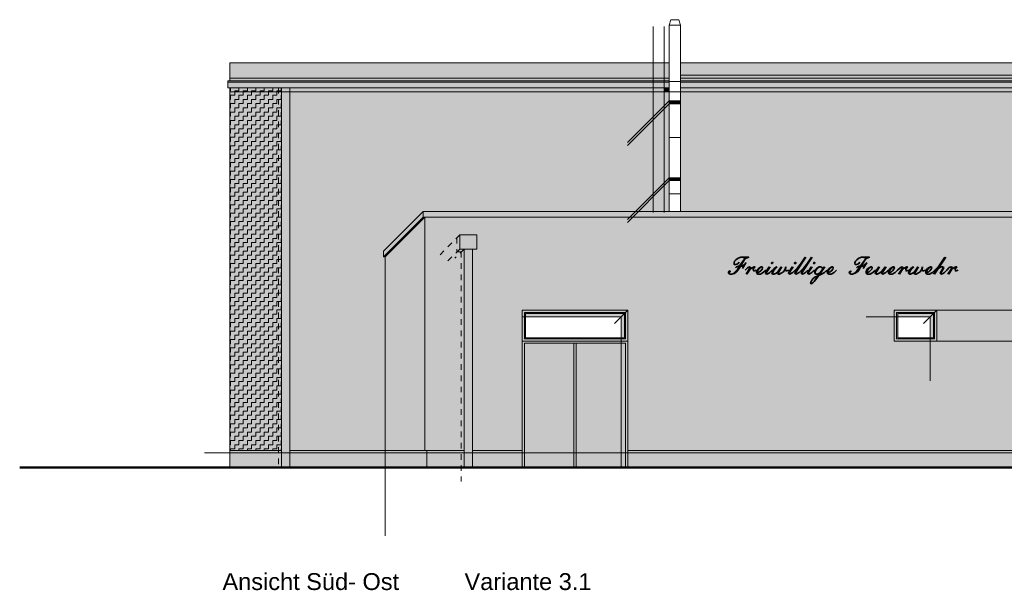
# Model space of a CAD drawing. Header units: metres. Extents: x 1169 to 1496, y -112 to 50.
# Tile 183 of 256: x 1437 to 1454, y -100 to -90. Entities that reach past the tile are written whole.
import ezdxf

# ---------------------------------------------------------------- set-up
doc = ezdxf.new("R2010")
doc.units = ezdxf.units.M
doc.header["$XCLIPFRAME"] = 2
doc.linetypes.add('AUSGEZOGEN', pattern=[0])
doc.linetypes.add('PUNKT2_S9', pattern=[0.0015, 0, -0.0015])
for name, color, linetype, lineweight in [('XR$5$Ansicht', 1, 'AUSGEZOGEN', 50), ('XR$5$Filling', 4, 'AUSGEZOGEN', 13), ('XR$5$Muster', 4, 'AUSGEZOGEN', 13), ('XR$5$STANDARD_1', 7, 'AUSGEZOGEN', 25), ('XR$5$Wegeflächen', 4, 'AUSGEZOGEN', 13)]:
    doc.layers.add(name, color=color, linetype=linetype, lineweight=lineweight)
doc.styles.add('ARIAL', font='arial.ttf')
doc.styles.add('SCRIPTC', font='scriptc_.ttf')
picture_1 = doc.add_image_def('image1.tif', size_in_pixel=(512, 512))
pattern_1 = [(90, (-0.15, 0.15), (-0.075, 0.075), [0.075, -0.075]), (180, (-0.15, 0.15), (-0.075, -0.075), [0.075, -0.075])]

msp = doc.modelspace()

# ---------------------------------------------------------------- hatches: boundary and pattern name
at = {"layer": 'XR$5$Ansicht', "linetype": 'AUSGEZOGEN', "lineweight": 13, "transparency": 33554687}
for points in [[(1445.7904, -97.9038), (1446.7104, -97.9038), (1446.7104, -97.6071), (1445.8304, -97.6071), (1445.8304, -95.6938), (1447.6304, -95.6938), (1447.6304, -97.6071), (1446.7504, -97.6071), (1446.7504, -97.9038), (1447.6704, -97.9038), (1447.6704, -95.6538), (1445.7904, -95.6538)], [(1445.8304, -97.6071), (1446.7104, -97.6071), (1446.7104, -95.6938), (1445.8304, -95.6938)], [(1446.7504, -97.6071), (1447.6304, -97.6071), (1447.6304, -95.6938), (1446.7504, -95.6938)]]:
    msp.add_hatch(color=254, dxfattribs=at).paths.add_polyline_path(points)
at = {"layer": 'XR$5$Filling', "linetype": 'AUSGEZOGEN', "lineweight": 13, "transparency": 33554687}
h = msp.add_hatch(dxfattribs=at)
h.set_pattern_fill('MUSTER', color=52, scale=0.075, angle=90, style=0, pattern_type=2)
h.set_pattern_definition(pattern_1)
h.paths.add_polyline_path([(1440.5854, -97.6038), (1441.5069, -97.6038), (1441.5069, -91.1428), (1440.5854, -91.1428)], flags=0)
h = msp.add_hatch(dxfattribs=at)
h.set_pattern_fill('MUSTER', color=52, scale=0.075, angle=90, style=0, pattern_type=2)
h.set_pattern_definition(pattern_1)
h.paths.add_polyline_path([(1440.5854, -97.6038), (1441.5069, -97.6038), (1441.5069, -91.1428), (1440.5854, -91.1428)], flags=0)
h = msp.add_hatch(dxfattribs=at)
h.set_pattern_fill('MUSTER', color=52, scale=0.075, angle=90, style=0, pattern_type=2)
h.set_pattern_definition(pattern_1)
h.paths.add_polyline_path([(1444.0554, -93.4446), (1444.0298, -93.4446), (1444.0298, -93.3446), (1448.41, -93.3446), (1448.41, -91.1428), (1441.6569, -91.1428), (1441.6569, -97.6038), (1444.0554, -97.6038)], flags=0)
h = msp.add_hatch(dxfattribs=at)
h.set_pattern_fill('MUSTER', color=52, scale=0.075, angle=90, style=0, pattern_type=2)
h.set_pattern_definition(pattern_1)
h.paths.add_polyline_path([(1444.0554, -93.4446), (1444.0298, -93.4446), (1444.0298, -93.3446), (1448.41, -93.3446), (1448.41, -91.1428), (1441.6569, -91.1428), (1441.6569, -97.6038), (1444.0554, -97.6038)], flags=0)
h = msp.add_hatch(dxfattribs=at)
h.set_pattern_fill('MUSTER', color=52, scale=0.075, angle=90, style=0, pattern_type=2)
h.set_pattern_definition(pattern_1)
h.paths.add_polyline_path([(1448.61, -93.3446), (1458.394, -93.3446), (1458.394, -91.1428), (1448.61, -91.1428)], flags=0)
h = msp.add_hatch(dxfattribs=at)
h.set_pattern_fill('MUSTER', color=52, scale=0.075, angle=90, style=0, pattern_type=2)
h.set_pattern_definition(pattern_1)
h.paths.add_polyline_path([(1448.61, -93.3446), (1458.394, -93.3446), (1458.394, -91.1428), (1448.61, -91.1428)], flags=0)
at = {"layer": 'XR$5$Muster', "linetype": 'AUSGEZOGEN', "lineweight": 13, "transparency": 33554687}
for color, points in [(252, [(1440.5854, -90.9201), (1448.41, -90.9201), (1448.41, -90.6979), (1440.5854, -90.6979)]), (252, [(1448.61, -90.6979), (1448.61, -90.9201), (1459.4654, -90.9201), (1459.4654, -90.6979)]), (9, [(1440.5854, -90.9201), (1440.5854, -91.0222), (1448.41, -91.0222), (1448.41, -90.9201)]), (9, [(1459.4654, -90.9201), (1448.61, -90.9201), (1448.61, -91.0222), (1459.4654, -91.0222)]), (59, [(1441.5069, -91.1428), (1440.5854, -91.1428), (1440.5854, -91.2156), (1441.4552, -91.2156), (1441.4552, -97.9038), (1441.5069, -97.9038)]), (59, [(1441.6569, -91.2156), (1448.1214, -91.2156), (1448.1214, -91.1428), (1441.6569, -91.1428)]), (59, [(1448.3214, -91.2156), (1448.41, -91.2156), (1448.41, -91.1428), (1448.3214, -91.1428)]), (59, [(1458.394, -93.3446), (1458.394, -91.1428), (1448.61, -91.1428), (1448.61, -91.2156), (1458.3423, -91.2156), (1458.3423, -93.3446)]), (59, [(1444.0298, -93.4446), (1444.0298, -93.3446), (1443.3236, -94.0507), (1443.3236, -94.1507), (1443.3493, -94.1507), (1443.3493, -97.9038), (1444.0954, -97.9038), (1444.0954, -97.6038), (1444.0554, -97.6038), (1444.0554, -93.4446)]), (9, [(1486.4398, -93.3445), (1444.0298, -93.3446), (1444.0298, -93.4446), (1486.4398, -93.4446)]), (252, [(1444.6819, -94.0146), (1444.9819, -94.0146), (1444.9819, -93.7646), (1444.6819, -93.7646)]), (252, [(1444.6819, -94.0146), (1444.9819, -94.0146), (1444.9819, -93.7646), (1444.6819, -93.7646)]), (250, [(1447.553, -97.9038), (1447.6704, -97.9038), (1447.6704, -95.1038), (1445.7904, -95.1038), (1445.7904, -95.2212), (1447.553, -95.2212)]), (250, [(1452.4154, -95.2212), (1453.053, -95.2212), (1453.053, -95.6538), (1453.1704, -95.6538), (1453.1704, -95.1038), (1452.4154, -95.1038)]), (59, [(1440.5854, -97.6438), (1441.4552, -97.6438), (1441.4552, -97.6038), (1440.5854, -97.6038)]), (59, [(1443.3493, -97.6438), (1443.3493, -97.6038), (1441.6569, -97.6038), (1441.6569, -97.6438)]), (250, [(1444.0954, -97.6438), (1444.7052, -97.6438), (1444.7052, -97.6038), (1444.0954, -97.6038)]), (250, [(1444.9069, -97.6438), (1445.7904, -97.6438), (1445.7904, -97.6038), (1444.9069, -97.6038)]), (250, [(1457.2904, -97.6438), (1457.2904, -97.6038), (1447.6704, -97.6038), (1447.6704, -97.6438)])]:
    msp.add_hatch(color=color, dxfattribs=at).paths.add_polyline_path(points)
at = {"layer": 'XR$5$Muster', "linetype": 'AUSGEZOGEN', "lineweight": 13, "true_color": 0x383e42, "transparency": 33554687}
for points in [[(1440.5854, -90.9201), (1440.5854, -91.0222), (1448.41, -91.0222), (1448.41, -90.9201)], [(1459.4654, -90.9201), (1448.61, -90.9201), (1448.61, -91.0222), (1459.4654, -91.0222)], [(1486.4398, -93.3445), (1444.0298, -93.3446), (1444.0298, -93.4446), (1486.4398, -93.4446)]]:
    msp.add_hatch(color=250, dxfattribs=at).paths.add_polyline_path(points)
at = {"layer": 'XR$5$Muster', "linetype": 'AUSGEZOGEN', "lineweight": 13, "transparency": 33554687}
for color, points in [(59, [(1448.3214, -93.3446), (1448.1214, -93.3446), (1448.1214, -90.9201), (1448.3214, -90.9201), (1448.3214, -91.4647), (1448.41, -91.3761), (1448.41, -91.4261), (1448.3214, -91.5147), (1448.3214, -92.8347), (1448.41, -92.7461), (1448.41, -92.7961), (1448.3214, -92.8847)]), (250, [(1444.6302, -93.8162), (1444.6819, -93.7646), (1444.6819, -94.0146), (1444.7569, -94.0146), (1444.7569, -97.9038), (1444.7052, -97.9038), (1444.7052, -94.0662), (1444.6302, -94.0662)])]:
    msp.add_hatch(color=color, dxfattribs=at).paths.add_polyline_path(points, flags=16)
at = {"layer": 'XR$5$Muster', "linetype": 'AUSGEZOGEN', "lineweight": 25, "true_color": 0x383e42, "transparency": 33554687}
for points in [[(1448.41, -91.0222), (1440.5504, -91.0222), (1440.5504, -91.1428), (1448.41, -91.1428)], [(1459.5004, -91.1428), (1459.5004, -91.0222), (1448.61, -91.0222), (1448.61, -91.1428)], [(1440.5854, -97.6038), (1441.5069, -97.6038), (1441.5069, -91.1428), (1440.5854, -91.1428)], [(1448.41, -91.1428), (1441.6569, -91.1428), (1441.6569, -97.6038), (1444.0554, -97.6038), (1444.0554, -93.4446), (1444.0298, -93.4446), (1444.0298, -93.3446), (1448.41, -93.3446)], [(1448.61, -91.1428), (1448.61, -93.3446), (1458.394, -93.3446), (1458.394, -91.1428)], [(1441.5069, -97.9038), (1441.5069, -97.6038), (1440.5854, -97.6038), (1440.5854, -97.9038)], [(1441.6569, -97.6038), (1441.6569, -97.9038), (1444.0954, -97.9038), (1444.0954, -97.6038)]]:
    msp.add_hatch(color=250, dxfattribs=at).paths.add_polyline_path(points)
at = {"layer": 'XR$5$Muster', "linetype": 'AUSGEZOGEN', "lineweight": 13, "transparency": 33554687}
h = msp.add_hatch(color=7, dxfattribs=at)
h.set_gradient(color1=(199, 199, 199), color2=(48, 48, 48), one_color=1, name='INVCYLINDER')
h.paths.add_polyline_path([(1441.5069, -97.9038), (1441.6569, -97.9038), (1441.6569, -91.1428), (1441.5069, -91.1428)], flags=0)
h = msp.add_hatch(color=7, dxfattribs=at)
h.set_gradient(color1=(199, 199, 199), color2=(48, 48, 48), one_color=1, name='INVCYLINDER')
h.paths.add_polyline_path([(1441.5069, -97.9038), (1441.6569, -97.9038), (1441.6569, -91.1428), (1441.5069, -91.1428)], flags=0)
h = msp.add_hatch(color=7, dxfattribs=at)
h.set_gradient(color1=(160, 160, 160), color2=(201, 201, 201), one_color=1, name='CYLINDER')
h.paths.add_polyline_path([(1448.61, -91.4261), (1448.41, -91.4261), (1448.41, -91.3761), (1448.61, -91.3761)], flags=0)
h = msp.add_hatch(color=7, dxfattribs=at)
h.set_gradient(color1=(160, 160, 160), color2=(201, 201, 201), one_color=1, name='CYLINDER')
h.paths.add_polyline_path([(1448.61, -91.4261), (1448.41, -91.4261), (1448.41, -91.3761), (1448.61, -91.3761)], flags=0)
h = msp.add_hatch(color=7, dxfattribs=at)
h.set_gradient(color1=(160, 160, 160), color2=(201, 201, 201), one_color=1, name='CYLINDER')
h.paths.add_polyline_path([(1448.61, -92.7961), (1448.41, -92.7961), (1448.41, -92.7461), (1448.61, -92.7461)], flags=0)
h = msp.add_hatch(color=7, dxfattribs=at)
h.set_gradient(color1=(160, 160, 160), color2=(201, 201, 201), one_color=1, name='CYLINDER')
h.paths.add_polyline_path([(1448.61, -92.7961), (1448.41, -92.7961), (1448.41, -92.7461), (1448.61, -92.7461)], flags=0)
at = {"layer": 'XR$5$Muster', "linetype": 'AUSGEZOGEN', "lineweight": 25, "true_color": 0xe1d7c9, "transparency": 33554687}
h = msp.add_hatch(color=254, dxfattribs=at)
h.paths.add_polyline_path([(1460.1519, -93.7646), (1460.4519, -93.7646), (1460.4519, -94.0146), (1460.3769, -94.0146), (1460.3769, -95.1038), (1472.7804, -95.1038), (1472.7804, -94.0146), (1472.7054, -94.0146), (1472.7054, -93.7646), (1473.0054, -93.7646), (1473.0054, -94.0146), (1472.9304, -94.0146), (1472.9304, -95.1038), (1474.7954, -95.1038), (1474.7954, -95.6538), (1472.9304, -95.6538), (1472.9304, -97.6038), (1485.554, -97.6038), (1485.554, -94.0145), (1485.479, -94.0145), (1485.479, -93.7645), (1485.779, -93.7645), (1485.779, -94.0145), (1485.704, -94.0145), (1485.704, -97.6038), (1486.4054, -97.6038), (1486.4054, -93.4446), (1444.0554, -93.4446), (1444.0554, -97.6038), (1444.7569, -97.6038), (1444.7569, -94.0146), (1444.6819, -94.0146), (1444.6819, -93.7646), (1444.9819, -93.7646), (1444.9819, -94.0146), (1444.9069, -94.0146), (1444.9069, -97.6038), (1445.7904, -97.6038), (1445.7904, -95.1038), (1447.6704, -95.1038), (1447.6704, -97.6038), (1457.2904, -97.6038), (1457.2904, -95.6538), (1452.4154, -95.6538), (1452.4154, -95.1038), (1460.2269, -95.1038), (1460.2269, -94.0146), (1460.1519, -94.0146)])
h.paths.add_polyline_path([(1460.2269, -95.6538), (1458.2954, -95.6538), (1458.2954, -97.6038), (1460.2269, -97.6038)])
h.paths.add_polyline_path([(1472.7804, -97.6038), (1472.7804, -95.6538), (1460.3769, -95.6538), (1460.3769, -97.6038)])
h.paths.add_polyline_path([(1482.7904, -97.4038), (1482.7904, -95.6438), (1484.1704, -95.6438), (1484.1704, -97.4038)], flags=16)
h.paths.add_polyline_path([(1477.7904, -97.4038), (1477.7904, -95.6438), (1479.1704, -95.6438), (1479.1704, -97.4038)], flags=16)
at = {"layer": 'XR$5$Muster', "linetype": 'AUSGEZOGEN', "lineweight": 13, "transparency": 33554687}
h = msp.add_hatch(color=7, dxfattribs=at)
h.set_gradient(color1=(199, 199, 199), color2=(48, 48, 48), one_color=1, name='INVCYLINDER')
h.paths.add_polyline_path([(1444.7569, -97.9038), (1444.9069, -97.9038), (1444.9069, -94.0146), (1444.7569, -94.0146)], flags=0)
h = msp.add_hatch(color=7, dxfattribs=at)
h.set_gradient(color1=(199, 199, 199), color2=(48, 48, 48), one_color=1, name='INVCYLINDER')
h.paths.add_polyline_path([(1444.7569, -97.9038), (1444.9069, -97.9038), (1444.9069, -94.0146), (1444.7569, -94.0146)], flags=0)
at = {"layer": 'XR$5$Muster', "linetype": 'AUSGEZOGEN', "lineweight": 25, "true_color": 0x3d3635, "transparency": 33554687}
h = msp.add_hatch(color=250, dxfattribs=at)
h.paths.add_polyline_path([(1447.6704, -97.9038), (1447.6704, -95.1038), (1445.7904, -95.1038), (1445.7904, -97.9038)])
h.paths.add_polyline_path([(1447.6104, -95.5938), (1445.8504, -95.5938), (1445.8504, -95.1638), (1447.6104, -95.1638)], flags=16)
h = msp.add_hatch(color=250, dxfattribs=at)
h.paths.add_polyline_path([(1452.4154, -95.6538), (1453.1704, -95.6538), (1453.1704, -95.1038), (1452.4154, -95.1038)])
h.paths.add_polyline_path([(1452.4754, -95.5938), (1452.4754, -95.1638), (1453.1104, -95.1638), (1453.1104, -95.5938)], flags=16)
at = {"layer": 'XR$5$Muster', "linetype": 'AUSGEZOGEN', "lineweight": 13, "true_color": 0x3d3635, "transparency": 33554687}
msp.add_hatch(color=250, dxfattribs=at).paths.add_polyline_path([(1453.1704, -95.6538), (1457.2904, -95.6538), (1457.2904, -95.6438), (1458.2954, -95.6438), (1458.2954, -95.6538), (1460.2269, -95.6538), (1460.2269, -95.1038), (1453.1704, -95.1038)])
at = {"layer": 'XR$5$Muster', "linetype": 'AUSGEZOGEN', "lineweight": 25, "true_color": 0x3d3635, "transparency": 33554687}
for points in [[(1444.0954, -97.6038), (1444.0954, -97.9038), (1444.7569, -97.9038), (1444.7569, -97.6038)], [(1444.9069, -97.9038), (1445.7904, -97.9038), (1445.7904, -97.6038), (1444.9069, -97.6038)], [(1447.6704, -97.6038), (1447.6704, -97.9038), (1457.2904, -97.9038), (1457.2904, -97.6038)]]:
    msp.add_hatch(color=250, dxfattribs=at).paths.add_polyline_path(points)

# ---------------------------------------------------------------- linework, layer by layer
at = {"layer": 'XR$5$Ansicht', "color": 35, "linetype": 'AUSGEZOGEN', "lineweight": 13, "transparency": 33554687}
for p, q in [((1448.1214, -93.365), (1448.1214, -90.0507)), ((1448.3214, -93.365), (1448.3214, -90.0507)), ((1440.5854, -91.2156), (1460.9552, -91.2156)), ((1448.41, -91.3761), (1447.6669, -92.1193)), ((1448.41, -91.4261), (1447.6669, -92.1693)), ((1448.41, -92.7461), (1447.6669, -93.4893)), ((1448.41, -92.7961), (1447.6669, -93.5393)), ((1444.0298, -93.3446), (1443.3236, -94.0507)), ((1444.0298, -93.4446), (1443.3236, -94.1507)), ((1444.0554, -93.4446), (1443.3493, -94.1507)), ((1443.3236, -94.1507), (1443.3236, -94.0507)), ((1443.3493, -94.1507), (1443.3236, -94.1507)), ((1443.3493, -94.1507), (1443.3493, -99.1218)), ((1447.6704, -95.1038), (1447.4357, -95.3386)), ((1453.1704, -95.1038), (1452.9357, -95.3386)), ((1447.553, -95.2212), (1445.7904, -95.2212)), ((1447.553, -95.2212), (1447.553, -97.9038)), ((1453.053, -95.2212), (1451.9154, -95.2212)), ((1453.053, -95.2212), (1453.053, -96.3638)), ((1486.3654, -97.6438), (1440.1384, -97.6438))]:
    msp.add_line(p, q, dxfattribs=at)
at = {"layer": 'XR$5$Ansicht', "color": 4, "linetype": 'AUSGEZOGEN', "lineweight": 13, "transparency": 33554687}
for p, q in [((1448.44, -89.9303), (1448.41, -90.0303)), ((1448.41, -90.0303), (1448.61, -90.0303)), ((1448.41, -93.3446), (1448.41, -90.0303)), ((1448.44, -89.9303), (1448.58, -89.9303)), ((1448.58, -89.9303), (1448.61, -90.0303)), ((1448.61, -93.3446), (1448.61, -90.0303)), ((1440.5854, -90.6979), (1440.5854, -91.0222)), ((1440.5854, -90.6979), (1448.41, -90.6979)), ((1448.61, -90.6979), (1459.4654, -90.6979)), ((1451.2754, -90.6979), (1459.4654, -90.6979)), ((1448.61, -90.9201), (1459.4654, -90.9201)), ((1440.5504, -91.0222), (1440.5504, -91.1428)), ((1440.5504, -91.0222), (1448.41, -91.0222)), ((1440.5504, -91.0433), (1448.41, -91.0433)), ((1440.5854, -90.9729), (1448.41, -90.9729)), ((1448.41, -91.0303), (1448.61, -91.0303)), ((1448.61, -90.9729), (1459.4654, -90.9729)), ((1448.61, -91.0222), (1459.5004, -91.0222)), ((1448.61, -91.0433), (1459.5004, -91.0433)), ((1440.5504, -91.1428), (1448.41, -91.1428)), ((1440.5854, -91.1428), (1440.5854, -97.9038)), ((1441.5069, -97.9038), (1441.5069, -91.1428)), ((1441.6569, -97.9038), (1441.6569, -91.1428)), ((1448.61, -91.1428), (1459.5004, -91.1428)), ((1448.41, -91.3761), (1448.61, -91.3761)), ((1448.41, -91.4261), (1448.61, -91.4261)), ((1448.41, -92.0303), (1448.61, -92.0303)), ((1448.41, -92.7461), (1448.61, -92.7461)), ((1448.41, -92.7961), (1448.61, -92.7961)), ((1448.41, -93.0303), (1448.61, -93.0303)), ((1444.0298, -93.3446), (1486.4398, -93.3445)), ((1444.0298, -93.4446), (1444.0298, -93.3446)), ((1486.4398, -93.4446), (1444.0298, -93.4446)), ((1444.0554, -93.4446), (1444.0554, -97.6038)), ((1444.7569, -97.9038), (1444.7569, -94.0146)), ((1444.9069, -97.9038), (1444.9069, -94.0146)), ((1445.7904, -95.1038), (1445.7904, -97.9038)), ((1445.7904, -95.1038), (1445.7904, -95.6538)), ((1447.6704, -95.1038), (1445.7904, -95.1038)), ((1447.6704, -95.1038), (1445.7904, -95.1038)), ((1445.8304, -95.1438), (1445.8304, -95.6138)), ((1447.6304, -95.1438), (1445.8304, -95.1438)), ((1445.8504, -95.1638), (1445.8504, -95.5938)), ((1447.6104, -95.1638), (1445.8504, -95.1638)), ((1447.6104, -95.5938), (1447.6104, -95.1638)), ((1447.6304, -95.6138), (1447.6304, -95.1438)), ((1447.6704, -97.9038), (1447.6704, -95.1038)), ((1447.6704, -95.6538), (1447.6704, -95.1038)), ((1452.4154, -95.1038), (1452.4154, -95.6538)), ((1453.1704, -95.1038), (1452.4154, -95.1038)), ((1452.4554, -95.1438), (1452.4554, -95.6138)), ((1453.1304, -95.1438), (1452.4554, -95.1438)), ((1452.4754, -95.1638), (1452.4754, -95.5938)), ((1453.1104, -95.1638), (1452.4754, -95.1638)), ((1453.1104, -95.5938), (1453.1104, -95.1638)), ((1453.1304, -95.6138), (1453.1304, -95.1438)), ((1453.1704, -95.6538), (1453.1704, -95.1038)), ((1447.6704, -95.6538), (1445.7904, -95.6538)), ((1447.6704, -95.6538), (1445.7904, -95.6538)), ((1447.6304, -95.6138), (1445.8304, -95.6138)), ((1445.8304, -95.6938), (1445.8304, -97.9038)), ((1447.6304, -95.6938), (1445.8304, -95.6938)), ((1447.6104, -95.5938), (1445.8504, -95.5938)), ((1446.7104, -95.6938), (1446.7104, -97.9038)), ((1446.7504, -95.6938), (1446.7504, -97.9038)), ((1447.6304, -95.6938), (1447.6304, -97.9038)), ((1453.1704, -95.6538), (1452.4154, -95.6538)), ((1453.1304, -95.6138), (1452.4554, -95.6138)), ((1453.1104, -95.5938), (1452.4754, -95.5938)), ((1441.5069, -97.6038), (1440.5854, -97.6038)), ((1444.0554, -97.6038), (1441.6569, -97.6038)), ((1444.0554, -97.6038), (1444.7569, -97.6038)), ((1444.0954, -97.6038), (1444.0954, -97.9038)), ((1444.9069, -97.6038), (1445.7904, -97.6038)), ((1447.6704, -97.6038), (1457.2904, -97.6038))]:
    msp.add_line(p, q, dxfattribs=at)
at = {"layer": 'XR$5$Ansicht', "color": 7, "linetype": 'PUNKT2_S9', "lineweight": 13, "transparency": 33554687}
for p, q in [((1441.4552, -91.1428), (1441.4552, -97.9038)), ((1444.6819, -93.7646), (1444.3241, -94.1223)), ((1444.6302, -93.8162), (1444.6302, -94.0662)), ((1444.6819, -94.0146), (1444.4228, -94.2736)), ((1444.7569, -94.0146), (1444.5915, -94.1799)), ((1444.6302, -94.0662), (1444.7052, -94.0662)), ((1444.7052, -94.0662), (1444.7052, -98.1522))]:
    msp.add_line(p, q, dxfattribs=at)
at = {"layer": 'XR$5$Ansicht', "color": 4, "linetype": 'AUSGEZOGEN', "lineweight": 13, "transparency": 33554687}
msp.add_lwpolyline([(1444.6819, -94.0146), (1444.9819, -94.0146), (1444.9819, -93.7646), (1444.6819, -93.7646), (1444.6819, -94.0146)], close=True, dxfattribs=at)
at = {"layer": 'XR$5$Filling', "color": 52, "linetype": 'AUSGEZOGEN', "lineweight": 13, "transparency": 33554687}
for p, q in [((1460.2269, -95.1038), (1452.4154, -95.1038)), ((1460.2269, -95.6538), (1452.4154, -95.6538))]:
    msp.add_line(p, q, dxfattribs=at)
at = {"layer": 'XR$5$Wegeflächen', "color": 1, "linetype": 'AUSGEZOGEN', "lineweight": 50, "transparency": 33554687}
msp.add_line((1491.725, -97.9038), (1436.8463, -97.9038), dxfattribs=at)

# ---------------------------------------------------------------- texts
at = {"layer": 'XR$5$STANDARD_1', "color": 1, "linetype": 'AUSGEZOGEN', "lineweight": 13, "transparency": 33554687, "insert": (1449.4373, -94.6333), "char_height": 0.3, "width": 4.244437, "attachment_point": 7, "rotation": 0.0189, "style": 'SCRIPTC'}
msp.add_mtext('\\W1.10;\\Q19.0;Freiwillige Feuerwehr', dxfattribs=at)
at = {"layer": 'XR$5$STANDARD_1', "color": 4, "linetype": 'AUSGEZOGEN', "lineweight": 25, "transparency": 33554687, "insert": (1440.4561, -99.7868), "char_height": 0.3, "width": 6.719515, "attachment_point": 1, "style": 'ARIAL'}
msp.add_mtext('\\W1.00;Ansicht Süd- Ost          Variante 3.1', dxfattribs=at)

# ---------------------------------------------------------------- pictures from other files: only their frames are drawn
at = {"layer": 'XR$5$Ansicht', "color": 4, "linetype": 'AUSGEZOGEN', "lineweight": 13, "transparency": 33554687}
image = msp.add_image(picture_1, insert=(1445.8504, -95.5938), size_in_units=(1.76, 0.43), dxfattribs=at)
image.set_boundary_path([(-0.5, 511.5), (511.5, 511.5), (511.5, -0.5), (-0.5, -0.5), (-0.5, 511.5)])
image = msp.add_image(picture_1, insert=(1445.8504, -95.5938), size_in_units=(1.76, 0.43), dxfattribs=at)
image.set_boundary_path([(-0.5, 511.5), (511.5, 511.5), (511.5, -0.5), (-0.5, -0.5), (-0.5, 511.5)])
image = msp.add_image(picture_1, insert=(1452.4754, -95.5938), size_in_units=(0.635, 0.43), dxfattribs=at)
image.set_boundary_path([(-0.5, 511.5), (511.5, 511.5), (511.5, -0.5), (-0.5, -0.5), (-0.5, 511.5)])
image = msp.add_image(picture_1, insert=(1452.4754, -95.5938), size_in_units=(0.635, 0.43), dxfattribs=at)
image.set_boundary_path([(-0.5, 511.5), (511.5, 511.5), (511.5, -0.5), (-0.5, -0.5), (-0.5, 511.5)])

doc.saveas('drawing.dxf')
